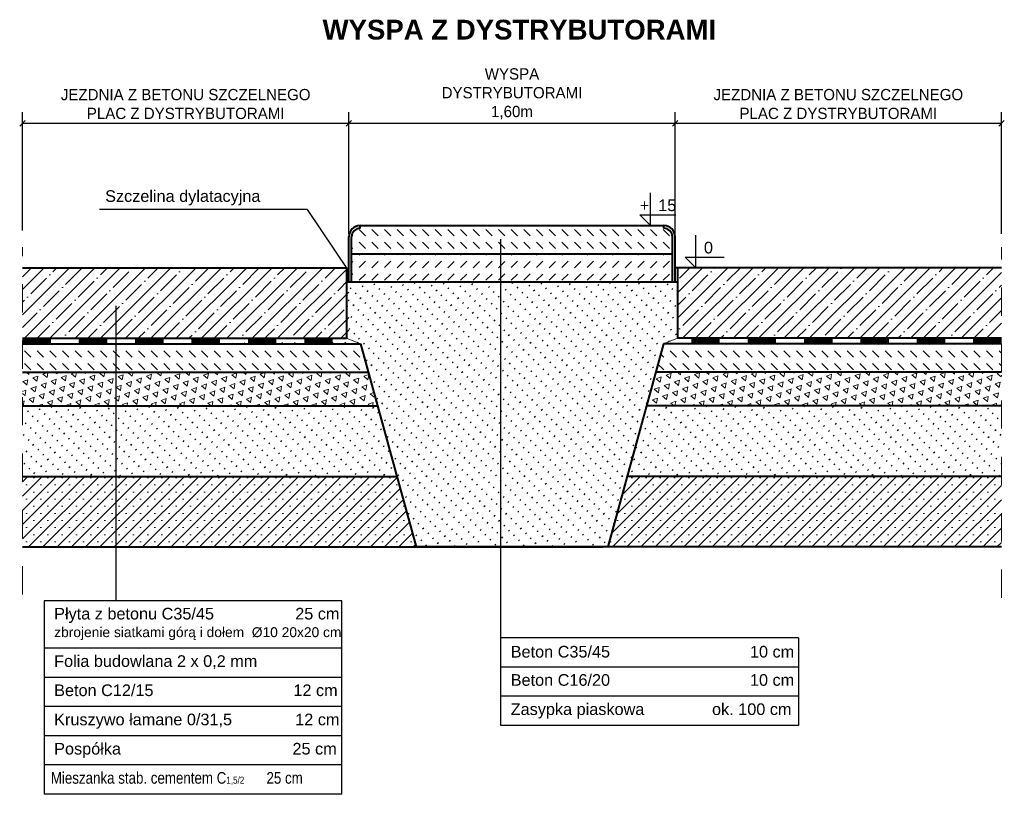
# Model space of a CAD drawing. Header units: millimetres. Extents: x 104.4 to 145.9, y 287.2 to 338.2.
# Tile 6 of 12: x 136.9 to 140.3, y 299.8 to 302.5. Entities that reach past the tile are written whole.
import ezdxf

# ---------------------------------------------------------------- set-up
doc = ezdxf.new("R2010")
doc.units = ezdxf.units.MM
doc.linetypes.add('ACAD_ISO03W100', pattern=[30, 12, -18])
doc.linetypes.add('DASHED2', pattern=[9.525, 6.35, -3.175])
doc.layers.get('0').update_dxf_attribs({"lineweight": 40})
for name, color, linetype, lineweight in [('beton', 5, 'Continuous', 60), ('IZOLACJA', 6, 'ACAD_ISO03W100', 100), ('opis', 7, 'Continuous', 25), ('POSPÓŁKA', 1, 'Continuous', 40), ('wymiary', 5, 'Continuous', 15), ('wypełnienie', 3, 'Continuous', 13)]:
    doc.layers.add(name, color=color, linetype=linetype, lineweight=lineweight)
doc.dimstyles.new('Copy of ISO-25', dxfattribs={"dimtxt": 0.04, "dimasz": 0.02, "dimexe": 0.04, "dimexo": 0.06, "dimgap": 0.015, "dimtad": 1, "dimtxsty": 'Standard', "dimblk": 'OBLIQUE', "dimcen": 2.5, "dimadec": 0, "dimazin": 0, "dimtfac": 1, "dimtmove": 0, "dimatfit": 3, "dimfxl": 1, "dimarcsym": 0})
pattern_1 = [(80, (3.273692, -0.23211), (-0.0291862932, 0.024490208), [0.01905, -0.01905]), (140, (3.273692, -0.23211), (-0.0358022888, -0.0130309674), [0.01905, -0.01905]), (20, (3.2591, -0.219866), (0.0066159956, 0.0375211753), [0.01905, -0.01905])]
pattern_2 = [(45, (-6.007706, -0.32565), (-0.044901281, 0.044901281), []), (45, (-5.962804, -0.32565), (-0.044901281, 0.044901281), [0.079375, -0.015875, 0, -0.015875])]
pattern_3 = [(315, (-6.007706, -0.32565), (0.0449012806, -1e-17), [0.03175, -0.03175])]
pattern_4 = [(45, (7.130848, -0.17211), (-0.0252569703, 0.0252569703), []), (45, (7.156105, -0.17211), (-0.0252569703, 0.0252569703), [0, -0.03571875])]
pattern_5 = [(315, (7.130848, -0.17211), (0.0247487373, 0.0247487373), [0.0035, -0.021])]

# ---------------------------------------------------------------- blocks, each defined once
blk = doc.blocks.new('_Oblique')
at = {"layer": 'beton', "color": 0, "lineweight": -2}
blk.add_line((-0.5, -0.5), (0.5, 0.5), dxfattribs=at)
blk = doc.blocks.new('*D948')
at = {"layer": 'Defpoints', "color": 0, "transparency": 16777216}
for p in [(136.8613, 302.173), (136.8613, 301.7336), (138.0189, 301.7207)]:
    blk.add_point(p, dxfattribs=at)
at = {"layer": 'wymiary', "color": 0, "lineweight": -2, "transparency": 16777216}
for p, q in [((136.8613, 301.7936), (136.8613, 302.213)), ((138.0189, 301.7807), (138.0189, 302.213)), ((138.0189, 302.173), (136.8613, 302.173))]:
    blk.add_line(p, q, dxfattribs=at)
at = {"layer": 'wymiary', "color": 0, "lineweight": -2, "transparency": 16777216, "xscale": 0.02, "yscale": 0.02, "zscale": 0.02, "rotation": 180}
blk.add_blockref('_Oblique', (136.8613, 302.173), dxfattribs=at)
at = {"layer": 'wymiary', "color": 0, "lineweight": -2, "transparency": 16777216, "xscale": 0.02, "yscale": 0.02, "zscale": 0.02}
blk.add_blockref('_Oblique', (138.0189, 302.173), dxfattribs=at)
at = {"layer": 'wymiary', "color": 0, "transparency": 16777216, "insert": (137.4401, 302.2414), "char_height": 0.04, "attachment_point": 5}
blk.add_mtext('JEZDNIA Z BETONU SZCZELNEGO\\PPLAC Z DYSTRYBUTORAMI', dxfattribs=at)
blk = doc.blocks.new('*D949')
at = {"layer": 'Defpoints', "color": 0, "transparency": 16777216}
for p in [(138.0189, 302.173), (138.0189, 301.7336), (139.1764, 301.7207)]:
    blk.add_point(p, dxfattribs=at)
at = {"layer": 'wymiary', "color": 0, "lineweight": -2, "transparency": 16777216}
for p, q in [((138.0189, 301.7936), (138.0189, 302.213)), ((139.1764, 301.7807), (139.1764, 302.213)), ((139.1764, 302.173), (138.0189, 302.173))]:
    blk.add_line(p, q, dxfattribs=at)
at = {"layer": 'wymiary', "color": 0, "lineweight": -2, "transparency": 16777216, "xscale": 0.02, "yscale": 0.02, "zscale": 0.02, "rotation": 180}
blk.add_blockref('_Oblique', (138.0189, 302.173), dxfattribs=at)
at = {"layer": 'wymiary', "color": 0, "lineweight": -2, "transparency": 16777216, "xscale": 0.02, "yscale": 0.02, "zscale": 0.02}
blk.add_blockref('_Oblique', (139.1764, 302.173), dxfattribs=at)
at = {"layer": 'wymiary', "color": 0, "transparency": 16777216, "insert": (138.5976, 302.278), "char_height": 0.04, "attachment_point": 5}
blk.add_mtext('WYSPA \\PDYSTRYBUTORAMI\\P1,60m ', dxfattribs=at)
blk = doc.blocks.new('*D950')
at = {"layer": 'Defpoints', "color": 0, "transparency": 16777216}
for p in [(139.1764, 302.173), (139.1764, 301.7336), (140.334, 301.7207)]:
    blk.add_point(p, dxfattribs=at)
at = {"layer": 'wymiary', "color": 0, "lineweight": -2, "transparency": 16777216}
for p, q in [((139.1764, 301.7936), (139.1764, 302.213)), ((140.334, 301.7807), (140.334, 302.213)), ((140.334, 302.173), (139.1764, 302.173))]:
    blk.add_line(p, q, dxfattribs=at)
at = {"layer": 'wymiary', "color": 0, "lineweight": -2, "transparency": 16777216, "xscale": 0.02, "yscale": 0.02, "zscale": 0.02, "rotation": 180}
blk.add_blockref('_Oblique', (139.1764, 302.173), dxfattribs=at)
at = {"layer": 'wymiary', "color": 0, "lineweight": -2, "transparency": 16777216, "xscale": 0.02, "yscale": 0.02, "zscale": 0.02}
blk.add_blockref('_Oblique', (140.334, 302.173), dxfattribs=at)
at = {"layer": 'wymiary', "color": 0, "transparency": 16777216, "insert": (139.7552, 302.2414), "char_height": 0.04, "attachment_point": 5}
blk.add_mtext('JEZDNIA Z BETONU SZCZELNEGO\\PPLAC Z DYSTRYBUTORAMI', dxfattribs=at)

msp = doc.modelspace()

# ---------------------------------------------------------------- hatches: boundary and pattern name
at = {"layer": 'POSPÓŁKA'}
h = msp.add_hatch(dxfattribs=at)
h.set_pattern_fill('ACAD_ISO07W100', color=256, scale=0.007, angle=315, style=0)
h.set_pattern_definition([(315, (13.275353, 22.240658), (0.0247487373, 0.0247487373), [0.0035, -0.021])])
h.paths.add_polyline_path([(139.1351, 301.3908), (139.1842, 301.4108), (139.1842, 301.6108), (138.011, 301.6108), (138.011, 301.4108), (138.0601, 301.3908), (138.2582, 300.6708), (138.9371, 300.6708)])
h = msp.add_hatch(dxfattribs=at)
h.set_pattern_fill('ACAD_ISO07W100', color=256, scale=0.007, angle=315, style=0)
h.set_pattern_definition(pattern_5)
h.paths.add_polyline_path([(137.192, 301.1708), (136.8613, 301.1708), (136.8613, 300.9208), (137.192, 300.9208)])
h.paths.add_polyline_path([(138.1207, 301.1708), (137.192, 301.1708), (137.192, 300.9208), (138.1894, 300.9208)])
h = msp.add_hatch(dxfattribs=at)
h.set_pattern_fill('ACAD_ISO07W100', color=256, scale=0.007, angle=315, style=0)
h.set_pattern_definition(pattern_5)
h.paths.add_polyline_path([(140.334, 301.1708), (139.0746, 301.1708), (139.0058, 300.9208), (140.334, 300.9208)])
at = {"layer": 'wypełnienie'}
h = msp.add_hatch(dxfattribs=at)
h.set_pattern_fill('DASH', color=256, scale=0.01, angle=315, style=0)
h.set_pattern_definition([(315, (13.275353, 22.240658), (0.0449012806, -1e-17), [0.03175, -0.03175])])
h.paths.add_polyline_path([(139.1664, 301.7708, 0.414214), (139.1364, 301.8008), (139.1364, 301.8108), (138.0589, 301.8108), (138.0589, 301.8008, 0.414214), (138.0289, 301.7708), (138.0289, 301.7108), (139.1664, 301.7108)])
h = msp.add_hatch(dxfattribs=at)
h.set_pattern_fill('DASH', color=256, scale=0.01, angle=45, style=0)
h.set_pattern_definition([(45, (13.275353, 22.240658), (3e-18, 0.0449012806), [0.03175, -0.03175])])
h.paths.add_polyline_path([(139.1664, 301.7108), (138.0289, 301.7108), (138.0289, 301.6108), (139.1664, 301.6108)])
h = msp.add_hatch(dxfattribs=at)
h.set_pattern_fill('ANSI35', color=256, scale=0.01, style=0)
h.set_pattern_definition(pattern_2)
h.paths.add_polyline_path([(138.0189, 301.6608), (136.8613, 301.6608), (136.8613, 301.4108), (138.0189, 301.4108)])
h = msp.add_hatch(dxfattribs=at)
h.set_pattern_fill('ANSI35', color=256, scale=0.01, style=0)
h.set_pattern_definition(pattern_2)
h.paths.add_polyline_path([(139.1842, 301.6608), (140.334, 301.6608), (140.334, 301.4108), (139.1842, 301.4108)])
h = msp.add_hatch(dxfattribs=at)
h.set_pattern_fill('DASH', color=256, scale=0.01, angle=315, style=0)
h.set_pattern_definition(pattern_3)
h.paths.add_polyline_path([(138.0583, 301.3976), (137.192, 301.3908), (137.192, 301.2908), (138.0877, 301.2908)])
h.paths.add_polyline_path([(137.192, 301.3908), (136.8613, 301.3908), (136.8613, 301.2908), (137.192, 301.2908)])
h = msp.add_hatch(dxfattribs=at)
h.set_pattern_fill('DASH', color=256, scale=0.01, angle=315, style=0)
h.set_pattern_definition(pattern_3)
h.paths.add_polyline_path([(139.1351, 301.3908), (140.0032, 301.3908), (140.0032, 301.2908), (139.1076, 301.2908)])
h.paths.add_polyline_path([(140.0032, 301.3908), (140.334, 301.3908), (140.334, 301.2908), (140.0032, 301.2908)])
h = msp.add_hatch(dxfattribs=at)
h.set_pattern_fill('TRIANG', color=256, scale=0.004, angle=20, style=0)
h.set_pattern_definition(pattern_1)
h.paths.add_polyline_path([(138.0877, 301.2908), (137.192, 301.2908), (137.192, 301.1708), (138.1207, 301.1708)])
h.paths.add_polyline_path([(137.192, 301.2908), (136.8613, 301.2908), (136.8613, 301.1708), (137.192, 301.1708)])
h = msp.add_hatch(dxfattribs=at)
h.set_pattern_fill('TRIANG', color=256, scale=0.004, angle=20, style=0)
h.set_pattern_definition(pattern_1)
h.paths.add_polyline_path([(139.1076, 301.2908), (140.0002, 301.2908), (140.0032, 301.1708), (139.0746, 301.1708)])
h.paths.add_polyline_path([(140.0032, 301.2908), (140.334, 301.2908), (140.334, 301.1708), (140.0032, 301.1708)])
h = msp.add_hatch(dxfattribs=at)
h.set_pattern_fill('SACNCR', color=256, scale=0.015, style=0)
h.set_pattern_definition(pattern_4)
h.paths.add_polyline_path([(137.192, 300.9208), (136.8613, 300.9208), (136.8613, 300.6708), (137.192, 300.6708)])
h.paths.add_polyline_path([(138.1894, 300.9208), (137.192, 300.9208), (137.192, 300.6708), (138.2582, 300.6708)])
h = msp.add_hatch(dxfattribs=at)
h.set_pattern_fill('SACNCR', color=256, scale=0.015, style=0)
h.set_pattern_definition(pattern_4)
h.paths.add_polyline_path([(140.334, 300.9208), (139.0058, 300.9208), (138.9371, 300.6708), (140.334, 300.6708)])

# ---------------------------------------------------------------- linework, layer by layer
for p, q in [((138.0589, 301.8108), (139.1364, 301.8108)), ((138.0589, 301.8008), (138.0589, 301.8108)), ((139.1364, 301.8008), (139.1364, 301.8108)), ((138.0189, 301.6108), (138.0189, 301.7708)), ((138.0289, 301.6108), (138.0289, 301.7708)), ((139.1664, 301.6108), (139.1664, 301.7708)), ((139.1764, 301.6108), (139.1764, 301.7708)), ((138.0289, 301.7108), (139.1664, 301.7108)), ((136.8613, 301.6608), (138.011, 301.6608)), ((138.011, 301.6608), (138.011, 301.4108)), ((140.334, 301.6608), (139.1764, 301.6608)), ((139.1842, 301.6608), (139.1842, 301.4108)), ((138.011, 301.6108), (139.1842, 301.6108)), ((138.0189, 301.6108), (138.0289, 301.6108)), ((139.1664, 301.6108), (139.1764, 301.6108)), ((136.8613, 301.4108), (138.011, 301.4108)), ((136.8613, 301.3908), (138.0601, 301.3908)), ((138.0601, 301.3908), (138.2582, 300.6708)), ((139.1351, 301.3908), (138.9371, 300.6708)), ((140.334, 301.3908), (139.1351, 301.3908)), ((140.334, 301.4108), (139.1842, 301.4108)), ((136.8613, 301.2908), (138.0877, 301.2908)), ((140.334, 301.2908), (139.1076, 301.2908)), ((136.8613, 301.1708), (138.1207, 301.1708)), ((140.334, 301.1708), (139.0746, 301.1708)), ((136.8613, 300.9208), (138.1894, 300.9208)), ((140.334, 300.9208), (139.0058, 300.9208)), ((136.8613, 300.6708), (138.9205, 300.6708)), ((140.334, 300.6708), (138.2582, 300.6708))]:
    msp.add_line(p, q)
at = {"linetype": 'DASHED2', "lineweight": 20, "ltscale": 0.01}
for p, q in [((136.8613, 300.5024), (136.8613, 301.7336)), ((140.334, 300.4908), (140.334, 301.7336))]:
    msp.add_line(p, q, dxfattribs=at)
for centre, radius, start, end in [((138.0589, 301.7708), 0.04, 90, 180), ((138.0589, 301.7708), 0.03, 90, 180), ((139.1364, 301.7708), 0.04, 0, 90), ((139.1364, 301.7708), 0.03, 0, 90)]:
    msp.add_arc(centre, radius, start, end)
at = {"layer": 'IZOLACJA', "ltscale": 0.003}
for p, q in [((136.8613, 301.4008), (138.0559, 301.4008)), ((140.334, 301.4008), (139.1614, 301.4008))]:
    msp.add_line(p, q, dxfattribs=at)
at = {"layer": 'opis'}
for p, q in [((139.0891, 301.8108), (139.0891, 301.9261)), ((137.8709, 301.8673), (137.1347, 301.8673)), ((137.8709, 301.8673), (138.0162, 301.6518)), ((139.051, 301.8489), (139.1789, 301.8489)), ((139.0891, 301.8108), (139.051, 301.8489)), ((139.2503, 301.6608), (139.2503, 301.7761)), ((138.5581, 300.3487), (138.5581, 301.7624)), ((139.2122, 301.6989), (139.35, 301.6989)), ((139.2503, 301.6608), (139.2122, 301.6989)), ((137.192, 301.5257), (137.192, 300.4803)), ((136.9387, 300.4803), (136.9387, 299.7944)), ((137.9946, 300.4803), (136.9387, 300.4803)), ((137.9946, 299.7944), (137.9946, 300.4803)), ((139.6141, 300.3487), (138.5581, 300.3487)), ((138.5581, 300.038), (138.5581, 300.3487)), ((139.6141, 300.3487), (139.6141, 300.038)), ((137.9946, 300.3122), (136.9387, 300.3122)), ((139.6141, 300.2451), (138.5581, 300.2451)), ((137.9946, 300.2086), (136.9387, 300.2086)), ((139.6141, 300.1416), (138.5581, 300.1416)), ((137.9946, 300.1051), (136.9387, 300.1051)), ((139.6141, 300.038), (138.5581, 300.038)), ((137.9946, 300.0015), (136.9387, 300.0015)), ((137.9946, 299.8979), (136.9387, 299.8979)), ((137.9946, 299.7944), (136.9387, 299.7944))]:
    msp.add_line(p, q, dxfattribs=at)
at = {"layer": 'wypełnienie'}
for p, q in [((138.011, 301.4108), (138.0601, 301.3908)), ((139.1842, 301.4108), (139.1351, 301.3908))]:
    msp.add_line(p, q, dxfattribs=at)

# ---------------------------------------------------------------- texts
at = {"layer": 'opis'}
for s, insert, char_height, width, attachment_point in [('{\\fArial|b1|i0|c238|p34;WYSPA Z DYSTRYBUTORAMI }', (138.6237, 302.4693), 0.07, 2.265321, 8), ('{\\fArial|b0|i0|c238|p34;Szczelina dylatacyjna }', (137.1544, 301.9358), 0.04125, 0.9041, 1), ('{\\fArial|b0|i0|c238|p34;+  15}', (139.0507, 301.9031), 0.04125, 0.288974, 1), ('{\\fArial|b0|i0|c238|p34;Płyta z betonu C35/45                  25 cm\\P\\H0.84848x;zbrojenie siatkami górą i dołem  %%C10 20x20 cm }', (136.9736, 300.455), 0.04125, 1.021, 1), ('{\\fArial|b0|i0|c238|p34;Beton C35/45                               10 cm\\H0.84848x; }', (138.5931, 300.3201), 0.04125, 1.021, 1), ('{\\fArial|b0|i0|c238|p34;Folia budowlana 2 x 0,2 mm}', (136.9736, 300.2869), 0.04125, 1.021, 1), ('{\\fArial|b0|i0|c238|p34;Beton C16/20                               10 cm}', (138.5931, 300.2199), 0.04125, 1.02102, 1), ('{\\fArial|b0|i0|c238|p34;Beton C12/15                               12 cm}', (136.9736, 300.1834), 0.04125, 1.02102, 1), ('{\\fArial|b0|i0|c238|p34;Kruszywo łamane 0/31,5              12 cm}', (136.9736, 300.0798), 0.04125, 1.02102, 1), ('{\\fArial|b0|i0|c238|p34;Zasypka piaskowa               ok. 100 cm }', (138.5931, 300.1163), 0.04125, 1.02102, 1), ('{\\fArial|b0|i0|c238|p34;Pospółka                                      25 cm }', (136.9736, 299.9762), 0.04125, 1.020997, 1), ('{\\fArial Narrow|b0|i0|c238|p34;Mieszanka stab. cementem C\\H0.60606x;1,5/2\\H1.65x;      25 cm }', (136.9618, 299.8727), 0.04125, 1.039932, 1)]:
    msp.add_mtext(s, dxfattribs=dict(at, insert=insert, char_height=char_height, width=width, attachment_point=attachment_point))
at = {"layer": 'opis', "extrusion": (0, 0, -1), "insert": (139.3105, 301.7531), "char_height": 0.04125, "width": 0.1614, "attachment_point": 1, "text_direction": (-1, 0, 0)}
msp.add_mtext('{\\fArial|b0|i0|c238|p34;0}', dxfattribs=at)

# ---------------------------------------------------------------- dimensions: what is measured, and where the dimension line sits
at = {"layer": 'wymiary'}
for base, p1, p2, text, picture, middle in [((136.8613, 302.173), (138.0189, 301.7207), (136.8613, 301.7336), 'JEZDNIA Z BETONU SZCZELNEGO\\PPLAC Z DYSTRYBUTORAMI', '*D948', (137.4401, 302.173)), ((139.1764, 302.173), (140.334, 301.7207), (139.1764, 301.7336), 'JEZDNIA Z BETONU SZCZELNEGO\\PPLAC Z DYSTRYBUTORAMI', '*D950', (139.7552, 302.173)), ((138.0189, 302.173), (139.1764, 301.7207), (138.0189, 301.7336), 'WYSPA \\PDYSTRYBUTORAMI\\P1,60m ', '*D949', (138.5976, 302.173))]:
    dim = msp.add_linear_dim(base=base, p1=p1, p2=p2, text=text, dimstyle='Copy of ISO-25', dxfattribs=at)
    dim.commit()
    dim.dimension.update_dxf_attribs({"geometry": picture, "text_midpoint": middle, "dimtype": 160})

doc.saveas('drawing.dxf')
